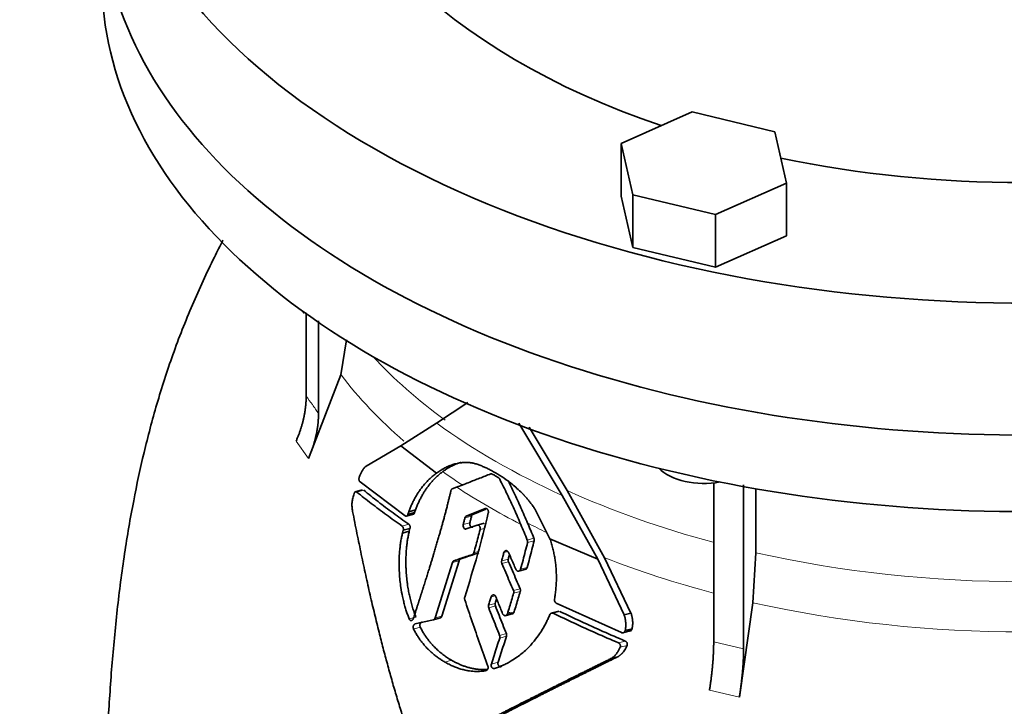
# Model space of a CAD drawing. Header units: millimetres. Extents: x 518 to 1410, y -2520 to 1834.
# Tile 12 of 33: x 1105 to 1257, y -989 to -883. Entities that reach past the tile are written whole.
import ezdxf

# ---------------------------------------------------------------- set-up
doc = ezdxf.new("R2010")
doc.units = ezdxf.units.MM
doc.layers.add('VSI344-454_FLANG', color=7, linetype='Continuous')
doc.layers.add('VSI344-454_TESTA', color=7, linetype='Continuous')

# ---------------------------------------------------------------- blocks, each defined once
blk = doc.blocks.new('SE4')
at = {"layer": 'VSI344-454_FLANG', "color": 7, "linetype": 'Continuous', "lineweight": 35}
for p, q in [((1209.15, -897.2), (1198.16, -902.07)), ((1221.95, -900.26), (1209.15, -897.2)), ((1223.76, -908.19), (1221.95, -900.26)), ((1198.16, -902.07), (1198.16, -910.23)), ((1198.16, -902.07), (1199.97, -910)), ((1212.77, -913.06), (1223.76, -908.19)), ((1223.76, -908.19), (1223.76, -916.35)), ((1198.16, -910.23), (1199.97, -918.16)), ((1199.97, -910), (1199.97, -918.16)), ((1199.97, -910), (1212.77, -913.06)), ((1212.77, -913.06), (1212.77, -921.22)), ((1212.77, -921.22), (1223.76, -916.35)), ((1199.97, -918.16), (1212.77, -921.22))]:
    blk.add_line(p, q, dxfattribs=at)
for centre, major_axis, start_param, end_param in [((1260.33, -844.48), (-110.25, 0), 2.103318, 6.283185), ((1260.33, -844.48), (142.5, 0), 2.772791, 5.290477), ((1260.33, -844.48), (-110.25, 0), 0, 1.038274), ((1260.33, -864.9), (142.5, 0), 3.141593, 5.290477), ((1260.33, -844.48), (-110.25, 0), 1.224323, 1.91727)]:
    blk.add_ellipse(centre, major_axis=major_axis, ratio=0.57735, start_param=start_param, end_param=end_param, dxfattribs=at)
at = {"layer": 'VSI344-454_TESTA', "color": 7, "linetype": 'Continuous', "lineweight": 35}
for p, q in [((1149.43, -928.29), (1149.43, -941.17)), ((1151.34, -929.5), (1151.34, -943.84)), ((1154.82, -937.86), (1155.69, -932.43)), ((1154.82, -937.86), (1149.78, -950.79)), ((1169.62, -945.31), (1174.44, -942.15)), ((1164.08, -948.82), (1169.62, -945.31)), ((1182.34, -945.32), (1189.04, -956.5)), ((1189.81, -955.75), (1183.95, -945.97)), ((1158.72, -951.98), (1164.08, -948.82)), ((1164.08, -948.82), (1169.57, -953.07)), ((1164.74, -959.65), (1157.77, -954.41)), ((1212.48, -954.48), (1212.48, -979.13)), ((1217.1, -954.88), (1217.1, -980.24)), ((1158.17, -955.64), (1156.97, -955.96)), ((1172.04, -955.48), (1172.71, -955.22)), ((1189.04, -956.5), (1194.55, -966.37)), ((1195.61, -966.13), (1189.81, -955.75)), ((1219.02, -955.48), (1219.02, -965.38)), ((1164.89, -959.71), (1166.1, -959.38)), ((1165.32, -959.03), (1165.17, -959.43)), ((1165.17, -959.43), (1166.21, -959.16)), ((1166.36, -958.75), (1165.32, -959.03)), ((1166.21, -959.16), (1166.36, -958.75)), ((1177.11, -958.52), (1174.2, -959.7)), ((1175.23, -959.43), (1174.2, -959.7)), ((1175.23, -959.43), (1177.25, -958.61)), ((1187.15, -963.2), (1184.81, -958.59)), ((1174.19, -961.69), (1175.87, -961.11)), ((1176.97, -960.81), (1175.74, -961.14)), ((1164.45, -961.89), (1164.34, -962.32)), ((1165.38, -962.04), (1164.34, -962.32)), ((1164.45, -961.89), (1165.49, -961.61)), ((1165.38, -962.04), (1165.49, -961.61)), ((1187.15, -963.2), (1194.55, -966.37)), ((1218.54, -973.09), (1219.02, -965.38)), ((1172.06, -966.88), (1169.38, -975.45)), ((1170.42, -975.17), (1173.1, -966.61)), ((1173.34, -966.32), (1172.3, -966.6)), ((1194.55, -966.37), (1198.61, -974.99)), ((1199.67, -974.7), (1195.61, -966.13)), ((1182.28, -968.21), (1183.48, -967.89)), ((1198.21, -977.72), (1188.12, -973.15)), ((1218.54, -973.09), (1216.45, -987.72)), ((1180.24, -975.1), (1181.46, -974.78)), ((1188.5, -974.4), (1187.27, -974.73)), ((1199.68, -974.7), (1198.62, -974.98)), ((1169.11, -975.74), (1170.23, -975.44)), ((1198.38, -977.77), (1199.75, -977.4)), ((1198.79, -977.39), (1199.85, -977.11)), ((1197.63, -981.45), (1196.57, -981.74))]:
    blk.add_line(p, q, dxfattribs=at)
at = {"layer": 'VSI344-454_TESTA', "color": 4, "linetype": 'Continuous', "lineweight": 9}
for p, q in [((1147.86, -948.13), (1149.78, -950.79)), ((1157.27, -955.98), (1158.33, -955.69)), ((1164.27, -961.24), (1165.32, -960.96)), ((1174.76, -960.72), (1173.73, -961)), ((1175.02, -959.7), (1173.99, -959.97)), ((1176.34, -961.79), (1176.99, -961.62)), ((1183.64, -963.4), (1184.67, -963.12)), ((1183.68, -963.78), (1184.71, -963.5)), ((1175.14, -965.64), (1176.17, -965.36)), ((1175.38, -965.36), (1176.06, -965.17)), ((1180.63, -965.17), (1180.03, -965.33)), ((1173.1, -966.61), (1172.06, -966.88)), ((1180.71, -966.34), (1179.68, -966.61)), ((1180.74, -966.75), (1179.71, -967.03)), ((1182.6, -967.91), (1183.63, -967.63)), ((1181.5, -971.21), (1182.54, -970.94)), ((1181.53, -971.63), (1182.56, -971.35)), ((1178.69, -973.19), (1177.66, -973.46)), ((1178.67, -972.01), (1178.05, -972.18)), ((1178.71, -973.6), (1177.67, -973.88)), ((1180.57, -974.8), (1181.6, -974.52)), ((1187.65, -974.72), (1188.7, -974.44)), ((1166.4, -975.31), (1165.36, -975.59)), ((1169.38, -975.45), (1170.42, -975.17)), ((1167.09, -976.89), (1166.05, -977.17)), ((1179.36, -978.16), (1180.4, -977.88)), ((1179.38, -978.57), (1180.42, -978.29)), ((1197.74, -979.3), (1198.8, -979.02)), ((1212.48, -979.13), (1217.1, -980.24)), ((1198.01, -979.99), (1199.07, -979.7)), ((1171.93, -981.99), (1170.89, -982.27)), ((1179.13, -982.3), (1178.08, -982.58)), ((1211.83, -986.62), (1216.45, -987.72))]:
    blk.add_line(p, q, dxfattribs=at)
at = {"layer": 'VSI344-454_TESTA', "color": 7, "linetype": 'Continuous', "lineweight": 35}
for centre, major_axis, start_param, end_param in [((1260.33, -864.9), (142.5, 0), 3.141593, 5.290477), ((1260.33, -876.74), (142.5, 0), 3.141593, 5.290477), ((1210.96, -950.03), (-8, 0), 0.514148, 1.885753)]:
    blk.add_ellipse(centre, major_axis=major_axis, ratio=0.57735, start_param=start_param, end_param=end_param, dxfattribs=at)
at = {"layer": 'VSI344-454_TESTA', "color": 4, "linetype": 'Continuous', "lineweight": 9}
for centre, major_axis, start_param, end_param in [((1260.33, -911.07), (115.26, 0), 3.398645, 3.404276), ((1260.33, -904.03), (-114, 0), 0.490111, 0.669286), ((1260.33, -911.07), (-115.26, 0), 0.41439, 0.590055), ((1260.33, -904.03), (-115.5, 0), 0.667535, 0.905636), ((1260.33, -911.07), (-115.26, 0), 0.678203, 0.720353), ((1260.33, -910.71), (-116.7, 0), 0.721598, 0.842309), ((1260.33, -904.03), (-114, 0), 0.90392, 1.13688), ((1260.33, -911.07), (-115.26, 0), 0.843396, 0.877131), ((1260.33, -904.03), (114, 0), 4.341621, 5.083156), ((1260.33, -911.07), (-115.26, 0), 0.974671, 1.142372), ((1260.33, -911.07), (-115.26, 0), 1.199788, 1.941804)]:
    blk.add_ellipse(centre, major_axis=major_axis, ratio=0.57735, start_param=start_param, end_param=end_param, dxfattribs=at)
at = {"layer": 'VSI344-454_TESTA', "color": 7, "linetype": 'Continuous', "lineweight": 35}
for points, degree, knots in [([(1136.56, -917.04), (1136.11, -917.91), (1134.46, -921.18), (1131.74, -927.05), (1128.76, -934.63), (1126.29, -942.29), (1124.29, -949.85), (1122.64, -957.57), (1121.25, -965.72), (1120.15, -974.27), (1119.32, -983.07), (1118.73, -992.03), (1118.37, -1000.53), (1118.18, -1008.4), (1118.08, -1013.93), (1117.98, -1018.89), (1117.98, -1021.3), (1117.98, -1022.49)], 3, [0.2683845, 0.2683845, 0.2683845, 0.2683845, 0.2872601, 0.3392684, 0.3924915, 0.4440445, 0.4936827, 0.54306, 0.597346, 0.6557063, 0.7149744, 0.7773567, 0.8437181, 0.8946004, 0.9481025, 0.9781343, 1, 1, 1, 1]), ([(1147.86, -948.13), (1148.64, -946.38), (1149.03, -944.62), (1149.43, -942.87), (1149.43, -941.17)], 2, [0, 0, 0, 0.500132, 0.500132, 1, 1, 1]), ([(1151.34, -943.84), (1151.34, -945.54), (1150.95, -947.29), (1150.55, -949.05), (1149.78, -950.79)], 2, [0, 0, 0, 0.499868, 0.499868, 1, 1, 1]), ([(1157.65, -953.68), (1157.68, -953.6), (1157.74, -953.44), (1157.84, -953.2), (1157.93, -952.99), (1158.03, -952.8), (1158.14, -952.61), (1158.27, -952.42), (1158.41, -952.23), (1158.56, -952.08), (1158.67, -952.01), (1158.72, -951.98)], 3, [0, 0, 0, 0, 0.117532, 0.229212, 0.33436, 0.43261, 0.523843, 0.650327, 0.771212, 0.88734, 1, 1, 1, 1]), ([(1175.31, -951.51), (1175.24, -951.5), (1175.08, -951.47), (1174.85, -951.44), (1174.6, -951.42), (1174.34, -951.41), (1174.07, -951.41), (1173.78, -951.42), (1173.43, -951.45), (1173.04, -951.51), (1172.65, -951.59), (1172.14, -951.72), (1171.57, -951.92), (1170.94, -952.21), (1170.43, -952.5), (1169.99, -952.77), (1169.71, -952.97), (1169.57, -953.07)], 3, [0, 0, 0, 0, 0.035469, 0.073247, 0.113368, 0.155868, 0.200777, 0.248126, 0.301729, 0.376079, 0.45126, 0.504147, 0.640653, 0.757772, 0.842597, 0.92337, 1, 1, 1, 1]), ([(1170.57, -952.82), (1170.64, -952.77), (1170.78, -952.67), (1170.99, -952.52), (1171.2, -952.38), (1171.43, -952.24), (1171.66, -952.11), (1172.03, -951.91), (1172.58, -951.65), (1173.11, -951.47), (1173.42, -951.38), (1173.46, -951.37)], 3, [0, 0, 0, 0, 0.0378546, 0.0767734, 0.1167484, 0.1577691, 0.1998227, 0.242894, 0.3598598, 0.4967717, 0.5211872, 0.5211872, 0.5211872, 0.5211872]), ([(1184.81, -958.59), (1184.76, -958.5), (1184.64, -958.33), (1184.46, -958.08), (1184.29, -957.85), (1184.13, -957.63), (1183.98, -957.44), (1183.83, -957.26), (1183.7, -957.1), (1183.57, -956.95), (1183.46, -956.82), (1183.35, -956.71), (1183.26, -956.6), (1183.18, -956.52), (1183.11, -956.44), (1182.8, -956.12), (1182.26, -955.59), (1181.48, -954.91), (1180.53, -954.16), (1179.4, -953.39), (1178.34, -952.78), (1177.54, -952.37), (1177, -952.12), (1176.44, -951.89), (1175.88, -951.68), (1175.5, -951.57), (1175.31, -951.51)], 3, [0, 0, 0, 0, 0.023408, 0.045495, 0.066267, 0.08573, 0.103886, 0.120734, 0.136272, 0.150498, 0.163408, 0.175, 0.185269, 0.194211, 0.201824, 0.208105, 0.293106, 0.373501, 0.449142, 0.581205, 0.713645, 0.768118, 0.824122, 0.881537, 0.94022, 1, 1, 1, 1]), ([(1169.57, -953.07), (1169.49, -953.13), (1169.32, -953.26), (1169.07, -953.46), (1168.83, -953.67), (1168.6, -953.88), (1168.37, -954.1), (1168.16, -954.32), (1167.95, -954.55), (1167.74, -954.78), (1167.54, -955.01), (1167.35, -955.25), (1167.12, -955.56), (1166.85, -955.94), (1166.55, -956.41), (1166.26, -956.9), (1166, -957.41), (1165.75, -957.93), (1165.52, -958.47), (1165.38, -958.84), (1165.31, -959.03)], 3, [0, 0, 0, 0, 0.048918, 0.097127, 0.144611, 0.191357, 0.237355, 0.282595, 0.327071, 0.370778, 0.413715, 0.455879, 0.497274, 0.57131, 0.644563, 0.717042, 0.788771, 0.859795, 0.930177, 1, 1, 1, 1]), ([(1166.35, -958.75), (1166.39, -958.66), (1166.45, -958.47), (1166.56, -958.19), (1166.67, -957.92), (1166.79, -957.66), (1166.91, -957.39), (1167.03, -957.13), (1167.17, -956.88), (1167.3, -956.63), (1167.44, -956.38), (1167.58, -956.14), (1167.73, -955.9), (1167.89, -955.67), (1168.04, -955.44), (1168.26, -955.14), (1168.54, -954.77), (1168.9, -954.35), (1169.29, -953.94), (1169.69, -953.54), (1170.12, -953.16), (1170.42, -952.93), (1170.57, -952.82)], 3, [0, 0, 0, 0, 0.035015, 0.070162, 0.105454, 0.140901, 0.176515, 0.212303, 0.248274, 0.284432, 0.320783, 0.357331, 0.394079, 0.431028, 0.468179, 0.50553, 0.581583, 0.660209, 0.741403, 0.825137, 0.911361, 1, 1, 1, 1]), ([(1157.65, -953.68), (1157.64, -953.71), (1157.63, -953.75), (1157.61, -953.81), (1157.6, -953.88), (1157.6, -953.95), (1157.6, -954.02), (1157.61, -954.12), (1157.64, -954.23), (1157.7, -954.34), (1157.74, -954.39), (1157.77, -954.41)], 3, [0, 0, 0, 0, 0.084422, 0.165946, 0.246194, 0.32687, 0.409652, 0.496096, 0.666594, 0.830213, 1, 1, 1, 1]), ([(1179.37, -953.99), (1179.36, -953.97), (1179.34, -953.93), (1179.31, -953.88), (1179.26, -953.82), (1179.2, -953.77), (1179.16, -953.74), (1179.13, -953.72)], 3, [0, 0, 0, 0, 0.168351, 0.334942, 0.502689, 0.751512, 1, 1, 1, 1]), ([(1183.68, -960.77), (1183.35, -959.99), (1182.67, -958.42), (1181.67, -956.26), (1181, -954.89), (1180.71, -954.31)], 3, [0, 0, 0, 0, 0.3333333, 0.6666667, 0.9158048, 0.9158048, 0.9158048, 0.9158048]), ([(1156.62, -958.97), (1156.6, -958.85), (1156.57, -958.63), (1156.53, -958.29), (1156.51, -957.95), (1156.52, -957.59), (1156.58, -957.24), (1156.68, -956.78), (1156.78, -956.45), (1156.85, -956.22)], 3, [0, 0, 0, 0, 0.128357, 0.246909, 0.365609, 0.495543, 0.61697, 0.739244, 1, 1, 1, 1]), ([(1157.27, -955.98), (1157.26, -955.97), (1157.23, -955.95), (1157.19, -955.93), (1157.14, -955.92), (1157.09, -955.93), (1157.03, -955.95), (1156.97, -955.99), (1156.92, -956.06), (1156.88, -956.13), (1156.86, -956.19), (1156.85, -956.22)], 3, [0, 0, 0, 0, 0.08625, 0.171682, 0.257868, 0.382817, 0.507255, 0.630143, 0.752988, 0.876537, 1, 1, 1, 1]), ([(1166.01, -975.55), (1166.62, -973.66), (1166.78, -973.17), (1167.22, -971.79), (1167.56, -970.72), (1168.46, -967.9), (1169.13, -965.68), (1169.94, -962.99), (1170.59, -960.63), (1171.29, -958.06), (1171.83, -955.75)], 2, [0, 0, 0, 0.125, 0.125, 0.25, 0.25, 0.5, 0.5, 0.75, 0.75, 1, 1, 1]), ([(1172.04, -955.48), (1172.02, -955.49), (1171.99, -955.5), (1171.95, -955.54), (1171.9, -955.59), (1171.86, -955.66), (1171.84, -955.72), (1171.83, -955.75)], 3, [0, 0, 0, 0, 0.16747, 0.33309, 0.500577, 0.750185, 1, 1, 1, 1]), ([(1166.33, -996.63), (1166.2, -996.25), (1165.94, -995.49), (1165.56, -994.35), (1165.18, -993.2), (1164.8, -992.04), (1164.43, -990.88), (1164.07, -989.71), (1163.71, -988.54), (1163.35, -987.36), (1163, -986.17), (1162.66, -984.97), (1162.32, -983.77), (1161.99, -982.56), (1161.66, -981.34), (1161.33, -980.12), (1161.02, -978.89), (1160.57, -977.13), (1160, -974.79), (1159.31, -971.85), (1158.63, -968.79), (1157.95, -965.62), (1157.28, -962.33), (1156.84, -960.1), (1156.62, -958.97)], 3, [0, 0, 0, 0, 0.030328, 0.060804, 0.091429, 0.122206, 0.153136, 0.184222, 0.215465, 0.246867, 0.278431, 0.310158, 0.342051, 0.374109, 0.406337, 0.438735, 0.471305, 0.504049, 0.578996, 0.657008, 0.738102, 0.822291, 0.909586, 1, 1, 1, 1]), ([(1164.74, -959.65), (1164.76, -959.66), (1164.79, -959.69), (1164.84, -959.7), (1164.89, -959.71), (1164.94, -959.7), (1165.02, -959.67), (1165.11, -959.6), (1165.15, -959.49), (1165.18, -959.44)], 3, [0, 0, 0, 0, 0.103611, 0.203327, 0.301591, 0.400957, 0.503894, 0.751518, 1, 1, 1, 1]), ([(1166.22, -959.16), (1166.21, -959.18), (1166.2, -959.21), (1166.17, -959.26), (1166.14, -959.31), (1166.09, -959.36), (1166.03, -959.4), (1165.97, -959.42), (1165.91, -959.43), (1165.84, -959.41), (1165.8, -959.39), (1165.78, -959.38)], 3, [0, 0, 0, 0, 0.083986, 0.167509, 0.251959, 0.376203, 0.500583, 0.624697, 0.748972, 0.874639, 1, 1, 1, 1]), ([(1175.23, -959.43), (1175.21, -959.43), (1175.18, -959.45), (1175.14, -959.48), (1175.1, -959.53), (1175.05, -959.6), (1175.03, -959.67), (1175.02, -959.7)], 3, [0, 0, 0, 0, 0.166832, 0.332012, 0.499081, 0.749367, 1, 1, 1, 1]), ([(1177.11, -958.52), (1177.13, -958.52), (1177.16, -958.51), (1177.23, -958.5), (1177.32, -958.52), (1177.42, -958.58), (1177.51, -958.67), (1177.57, -958.79), (1177.62, -958.93), (1177.63, -959.05), (1177.63, -959.14), (1177.62, -959.18), (1177.61, -959.2)], 3, [0, 0, 0, 0, 0.062353, 0.125158, 0.24996, 0.374797, 0.499677, 0.624614, 0.749589, 0.874588, 0.937494, 1, 1, 1, 1]), ([(1165.32, -960.96), (1165.33, -960.97), (1165.35, -960.99), (1165.39, -961.02), (1165.43, -961.07), (1165.46, -961.14), (1165.49, -961.23), (1165.51, -961.32), (1165.52, -961.42), (1165.51, -961.52), (1165.5, -961.58), (1165.49, -961.61)], 3, [0, 0, 0, 0, 0.082749, 0.16522, 0.248732, 0.373164, 0.49838, 0.623857, 0.748892, 0.874795, 1, 1, 1, 1]), ([(1174.19, -961.69), (1174.16, -961.7), (1174.09, -961.71), (1173.95, -961.68), (1173.8, -961.54), (1173.72, -961.32), (1173.7, -961.13), (1173.72, -961.04), (1173.73, -961)], 3, [0, 0, 0, 0, 0.124721, 0.24865, 0.50038, 0.748839, 0.874692, 1, 1, 1, 1]), ([(1173.99, -959.97), (1174, -959.95), (1174.01, -959.91), (1174.04, -959.85), (1174.08, -959.79), (1174.13, -959.74), (1174.18, -959.71), (1174.2, -959.7)], 3, [0, 0, 0, 0, 0.167832, 0.333794, 0.501453, 0.750788, 1, 1, 1, 1]), ([(1174.76, -960.72), (1174.75, -960.77), (1174.73, -960.86), (1174.74, -961), (1174.78, -961.13), (1174.84, -961.26), (1174.92, -961.35), (1175.02, -961.41), (1175.12, -961.44), (1175.19, -961.42), (1175.22, -961.42)], 3, [0, 0, 0, 0, 0.12575, 0.251408, 0.377042, 0.502526, 0.627755, 0.752499, 0.8765, 1, 1, 1, 1]), ([(1176.34, -961.79), (1176.35, -961.77), (1176.36, -961.73), (1176.36, -961.64), (1176.36, -961.52), (1176.32, -961.38), (1176.25, -961.26), (1176.17, -961.17), (1176.07, -961.11), (1175.98, -961.09), (1175.92, -961.09), (1175.88, -961.1), (1175.87, -961.11)], 3, [0, 0, 0, 0, 0.062709, 0.125843, 0.25116, 0.376322, 0.501352, 0.626278, 0.751007, 0.875429, 0.937895, 1, 1, 1, 1]), ([(1164.34, -962.32), (1164.32, -962.42), (1164.27, -962.63), (1164.2, -962.95), (1164.13, -963.29), (1164.07, -963.63), (1164.02, -963.98), (1163.97, -964.35), (1163.93, -964.72), (1163.86, -965.47), (1163.79, -966.74), (1163.83, -968.64), (1164.03, -970.5), (1164.29, -971.95), (1164.51, -972.91), (1164.7, -973.65), (1164.91, -974.34), (1165.13, -974.98), (1165.28, -975.39), (1165.36, -975.59)], 3, [0, 0, 0, 0, 0.02404, 0.048658, 0.073865, 0.099671, 0.126085, 0.153117, 0.180776, 0.209067, 0.318208, 0.459143, 0.624041, 0.727727, 0.787472, 0.844618, 0.899108, 0.950908, 1, 1, 1, 1]), ([(1164.45, -961.89), (1164.46, -961.87), (1164.47, -961.83), (1164.47, -961.76), (1164.48, -961.69), (1164.47, -961.6), (1164.45, -961.51), (1164.42, -961.42), (1164.38, -961.35), (1164.33, -961.28), (1164.29, -961.25), (1164.27, -961.24)], 3, [0, 0, 0, 0, 0.083676, 0.167034, 0.251419, 0.376349, 0.501804, 0.626849, 0.751332, 0.876067, 1, 1, 1, 1]), ([(1166.4, -975.31), (1166.36, -975.2), (1166.27, -974.96), (1166.14, -974.6), (1166.01, -974.23), (1165.89, -973.84), (1165.77, -973.44), (1165.66, -973.02), (1165.55, -972.59), (1165.42, -972.03), (1165.27, -971.33), (1165.14, -970.55), (1165.02, -969.7), (1164.93, -968.8), (1164.88, -967.9), (1164.85, -967.03), (1164.86, -966.22), (1164.89, -965.4), (1164.95, -964.64), (1165.03, -963.93), (1165.13, -963.27), (1165.24, -962.64), (1165.34, -962.23), (1165.38, -962.04)], 3, [0, 0, 0, 0, 0.02826, 0.057418, 0.087472, 0.118419, 0.150254, 0.182969, 0.216554, 0.250998, 0.310069, 0.375912, 0.427432, 0.500644, 0.573156, 0.625373, 0.691441, 0.750209, 0.805071, 0.857422, 0.907318, 0.95482, 1, 1, 1, 1]), ([(1183.68, -963.78), (1183.68, -963.76), (1183.69, -963.72), (1183.69, -963.65), (1183.69, -963.58), (1183.68, -963.49), (1183.66, -963.43), (1183.64, -963.4)], 3, [0, 0, 0, 0, 0.167837, 0.334108, 0.5018, 0.750897, 1, 1, 1, 1]), ([(1184.67, -963.12), (1184.68, -963.14), (1184.7, -963.18), (1184.71, -963.25), (1184.72, -963.32), (1184.72, -963.41), (1184.71, -963.47), (1184.71, -963.5)], 3, [0, 0, 0, 0, 0.166639, 0.331867, 0.498628, 0.749157, 1, 1, 1, 1]), ([(1187.84, -972.56), (1187.87, -972.42), (1187.91, -972.16), (1187.97, -971.76), (1188.02, -971.36), (1188.06, -970.96), (1188.1, -970.55), (1188.12, -970.15), (1188.14, -969.75), (1188.15, -969.35), (1188.14, -968.94), (1188.13, -968.54), (1188.12, -968.14), (1188.08, -967.62), (1188.02, -967), (1187.91, -966.25), (1187.78, -965.5), (1187.6, -964.74), (1187.4, -963.97), (1187.23, -963.46), (1187.15, -963.2)], 3, [0, 0, 0, 0, 0.0436, 0.087048, 0.130354, 0.173526, 0.216573, 0.259505, 0.302334, 0.345068, 0.38772, 0.4303, 0.472822, 0.515297, 0.592533, 0.671051, 0.750942, 0.832313, 0.915286, 1, 1, 1, 1]), ([(1175.14, -965.64), (1175.15, -965.64), (1175.18, -965.63), (1175.22, -965.6), (1175.25, -965.57), (1175.29, -965.53), (1175.34, -965.46), (1175.36, -965.39), (1175.38, -965.36)], 3, [0, 0, 0, 0, 0.125329, 0.249125, 0.373003, 0.498576, 0.74923, 1, 1, 1, 1]), ([(1180.03, -965.33), (1180.04, -965.31), (1180.05, -965.27), (1180.08, -965.21), (1180.11, -965.16), (1180.17, -965.1), (1180.25, -965.05), (1180.35, -965.03), (1180.47, -965.05), (1180.57, -965.11), (1180.67, -965.2), (1180.71, -965.28), (1180.73, -965.32)], 3, [0, 0, 0, 0, 0.062966, 0.124796, 0.186784, 0.250209, 0.375117, 0.49931, 0.626183, 0.752696, 0.875851, 1, 1, 1, 1]), ([(1180.71, -966.34), (1180.77, -966.12), (1180.83, -965.9), (1180.89, -965.69), (1180.89, -965.68)], 3, [0, 0, 0, 0, 0.5, 0.5092743, 0.5092743, 0.5092743, 0.5092743]), ([(1172.06, -966.88), (1172.07, -966.87), (1172.08, -966.83), (1172.1, -966.78), (1172.13, -966.74), (1172.17, -966.69), (1172.22, -966.63), (1172.28, -966.61), (1172.3, -966.6)], 3, [0, 0, 0, 0, 0.126744, 0.251719, 0.376563, 0.502917, 0.751732, 1, 1, 1, 1]), ([(1173.34, -966.32), (1173.32, -966.33), (1173.3, -966.34), (1173.26, -966.36), (1173.23, -966.39), (1173.18, -966.44), (1173.13, -966.5), (1173.11, -966.57), (1173.1, -966.61)], 3, [0, 0, 0, 0, 0.124852, 0.248233, 0.371769, 0.49708, 0.748235, 1, 1, 1, 1]), ([(1179.71, -967.03), (1179.7, -967), (1179.69, -966.96), (1179.67, -966.89), (1179.66, -966.81), (1179.66, -966.71), (1179.67, -966.65), (1179.68, -966.61)], 3, [0, 0, 0, 0, 0.164207, 0.326866, 0.491238, 0.745542, 1, 1, 1, 1]), ([(1180.71, -966.34), (1180.71, -966.36), (1180.7, -966.4), (1180.69, -966.47), (1180.69, -966.55), (1180.7, -966.65), (1180.73, -966.72), (1180.74, -966.75)], 3, [0, 0, 0, 0, 0.167612, 0.333466, 0.500978, 0.750572, 1, 1, 1, 1]), ([(1181.88, -967.92), (1181.89, -967.95), (1181.91, -967.99), (1181.95, -968.04), (1181.99, -968.09), (1182.06, -968.15), (1182.15, -968.2), (1182.26, -968.22), (1182.38, -968.19), (1182.47, -968.13), (1182.55, -968.03), (1182.58, -967.95), (1182.6, -967.91)], 3, [0, 0, 0, 0, 0.063279, 0.124964, 0.186389, 0.248902, 0.37582, 0.50344, 0.627237, 0.751955, 0.876448, 1, 1, 1, 1]), ([(1183.63, -967.63), (1183.62, -967.65), (1183.61, -967.7), (1183.58, -967.75), (1183.54, -967.81), (1183.49, -967.86), (1183.43, -967.9), (1183.39, -967.92), (1183.38, -967.92)], 3, [0, 0, 0, 0, 0.0635375, 0.125825, 0.1881816, 0.2519239, 0.3777756, 0.4008667, 0.4008667, 0.4008667, 0.4008667]), ([(1181.53, -971.63), (1181.53, -971.61), (1181.55, -971.56), (1181.55, -971.49), (1181.55, -971.41), (1181.54, -971.31), (1181.52, -971.25), (1181.5, -971.21)], 3, [0, 0, 0, 0, 0.168526, 0.335046, 0.503023, 0.75174, 1, 1, 1, 1]), ([(1182.54, -970.94), (1182.55, -970.96), (1182.56, -971), (1182.58, -971.07), (1182.59, -971.15), (1182.59, -971.25), (1182.57, -971.32), (1182.56, -971.35)], 3, [0, 0, 0, 0, 0.163722, 0.326003, 0.490132, 0.74473, 1, 1, 1, 1]), ([(1173.96, -972.25), (1173.96, -972.27), (1173.94, -972.31), (1173.94, -972.38), (1173.93, -972.46), (1173.94, -972.55), (1173.96, -972.61), (1173.97, -972.65)], 3, [0, 0, 0, 0, 0.164621, 0.327709, 0.492135, 0.746371, 1, 1, 1, 1]), ([(1178.05, -972.18), (1178.06, -972.16), (1178.07, -972.11), (1178.11, -972.06), (1178.14, -972), (1178.2, -971.95), (1178.29, -971.89), (1178.4, -971.87), (1178.51, -971.89), (1178.62, -971.95), (1178.71, -972.04), (1178.75, -972.13), (1178.77, -972.17)], 3, [0, 0, 0, 0, 0.06381, 0.126263, 0.188678, 0.252375, 0.378548, 0.504124, 0.629235, 0.754264, 0.876896, 1, 1, 1, 1]), ([(1178.69, -973.19), (1178.69, -973.21), (1178.68, -973.25), (1178.67, -973.32), (1178.67, -973.4), (1178.68, -973.5), (1178.7, -973.56), (1178.71, -973.6)], 3, [0, 0, 0, 0, 0.168129, 0.334457, 0.502302, 0.751397, 1, 1, 1, 1]), ([(1178.69, -973.19), (1178.76, -972.97), (1178.83, -972.74), (1178.9, -972.52), (1178.9, -972.5)], 3, [0, 0, 0, 0, 0.5, 0.5294176, 0.5294176, 0.5294176, 0.5294176]), ([(1187.84, -972.56), (1187.84, -972.58), (1187.83, -972.63), (1187.83, -972.7), (1187.84, -972.77), (1187.86, -972.84), (1187.9, -972.94), (1187.98, -973.07), (1188.07, -973.12), (1188.12, -973.15)], 3, [0, 0, 0, 0, 0.102907, 0.202298, 0.30042, 0.399604, 0.502115, 0.750474, 1, 1, 1, 1]), ([(1177.67, -973.88), (1177.66, -973.85), (1177.65, -973.81), (1177.64, -973.74), (1177.63, -973.66), (1177.63, -973.57), (1177.65, -973.5), (1177.66, -973.46)], 3, [0, 0, 0, 0, 0.16391, 0.326464, 0.490836, 0.745226, 1, 1, 1, 1]), ([(1179.83, -974.81), (1179.85, -974.85), (1179.89, -974.94), (1180.02, -975.06), (1180.21, -975.13), (1180.4, -975.05), (1180.52, -974.93), (1180.55, -974.84), (1180.57, -974.8)], 3, [0, 0, 0, 0, 0.123664, 0.246411, 0.497463, 0.746927, 0.873761, 1, 1, 1, 1]), ([(1181.6, -974.52), (1181.59, -974.56), (1181.55, -974.65), (1181.44, -974.78), (1181.25, -974.85), (1181.06, -974.78), (1180.93, -974.66), (1180.89, -974.58), (1180.87, -974.53)], 3, [0, 0, 0, 0, 0.127243, 0.254682, 0.505613, 0.753949, 0.876785, 1, 1, 1, 1]), ([(1187.65, -974.72), (1187.64, -974.71), (1187.61, -974.7), (1187.56, -974.69), (1187.5, -974.68), (1187.43, -974.69), (1187.35, -974.71), (1187.29, -974.74), (1187.23, -974.8), (1187.17, -974.86), (1187.15, -974.91), (1187.14, -974.94)], 3, [0, 0, 0, 0, 0.082967, 0.165673, 0.249342, 0.373952, 0.499349, 0.624786, 0.749741, 0.875167, 1, 1, 1, 1]), ([(1199.86, -977.11), (1199.87, -977.04), (1199.89, -976.91), (1199.92, -976.72), (1199.94, -976.52), (1199.95, -976.33), (1199.95, -976.14), (1199.94, -975.95), (1199.92, -975.76), (1199.9, -975.58), (1199.87, -975.39), (1199.83, -975.21), (1199.79, -975.04), (1199.74, -974.87), (1199.7, -974.76), (1199.67, -974.7)], 3, [0, 0, 0, 0, 0.082904, 0.164766, 0.245597, 0.325409, 0.404213, 0.482023, 0.558851, 0.634711, 0.709616, 0.783583, 0.856625, 0.928759, 1, 1, 1, 1]), ([(1166.01, -975.55), (1166, -975.58), (1165.98, -975.62), (1165.96, -975.67), (1165.92, -975.72), (1165.87, -975.78), (1165.79, -975.83), (1165.69, -975.86), (1165.59, -975.85), (1165.5, -975.79), (1165.41, -975.71), (1165.38, -975.63), (1165.36, -975.59)], 3, [0, 0, 0, 0, 0.063465, 0.12566, 0.187794, 0.251081, 0.375353, 0.499064, 0.623924, 0.748961, 0.873998, 1, 1, 1, 1]), ([(1166.05, -977.17), (1166.05, -977.15), (1166.03, -977.11), (1166.01, -977.05), (1166, -976.99), (1165.99, -976.91), (1165.99, -976.8), (1166.01, -976.67), (1166.06, -976.56), (1166.13, -976.47), (1166.2, -976.41), (1166.26, -976.39), (1166.29, -976.38)], 3, [0, 0, 0, 0, 0.064055, 0.126997, 0.189862, 0.253688, 0.381042, 0.508557, 0.632366, 0.756188, 0.878525, 1, 1, 1, 1]), ([(1167.33, -976.1), (1167.32, -976.1), (1167.29, -976.11), (1167.25, -976.13), (1167.21, -976.16), (1167.16, -976.21), (1167.1, -976.29), (1167.05, -976.4), (1167.03, -976.52), (1167.03, -976.65), (1167.05, -976.78), (1167.08, -976.85), (1167.09, -976.89)], 3, [0, 0, 0, 0, 0.062334, 0.123832, 0.185517, 0.248399, 0.372092, 0.496332, 0.621791, 0.747303, 0.873743, 1, 1, 1, 1]), ([(1169.11, -975.74), (1169.12, -975.74), (1169.15, -975.73), (1169.19, -975.71), (1169.23, -975.68), (1169.28, -975.63), (1169.34, -975.56), (1169.37, -975.49), (1169.38, -975.45)], 3, [0, 0, 0, 0, 0.125105, 0.248501, 0.372119, 0.497878, 0.748605, 1, 1, 1, 1]), ([(1170.42, -975.17), (1170.42, -975.19), (1170.4, -975.23), (1170.38, -975.28), (1170.35, -975.32), (1170.3, -975.38), (1170.24, -975.43), (1170.18, -975.45), (1170.15, -975.46)], 3, [0, 0, 0, 0, 0.12695, 0.251845, 0.376599, 0.503133, 0.751956, 1, 1, 1, 1]), ([(1178.57, -983.26), (1178.67, -983.23), (1178.88, -983.16), (1179.19, -983.05), (1179.51, -982.93), (1179.83, -982.79), (1180.16, -982.64), (1180.5, -982.48), (1180.83, -982.29), (1181.38, -981.98), (1182.31, -981.37), (1183.51, -980.36), (1184.63, -979.15), (1185.4, -978.11), (1185.91, -977.33), (1186.27, -976.73), (1186.59, -976.12), (1186.88, -975.53), (1187.05, -975.13), (1187.14, -974.94)], 3, [0, 0, 0, 0, 0.02808, 0.056914, 0.086499, 0.116828, 0.147901, 0.179717, 0.212275, 0.24558, 0.34117, 0.489344, 0.630554, 0.738356, 0.794536, 0.848778, 0.901099, 0.951507, 1, 1, 1, 1]), ([(1198.61, -974.99), (1198.64, -975.04), (1198.68, -975.17), (1198.74, -975.35), (1198.78, -975.54), (1198.82, -975.74), (1198.85, -975.94), (1198.87, -976.14), (1198.88, -976.34), (1198.89, -976.55), (1198.88, -976.76), (1198.86, -976.97), (1198.83, -977.18), (1198.81, -977.32), (1198.8, -977.39)], 3, [0, 0, 0, 0, 0.077144, 0.155351, 0.234641, 0.315035, 0.39655, 0.479206, 0.563019, 0.648006, 0.734183, 0.821564, 0.910165, 1, 1, 1, 1]), ([(1166.05, -977.17), (1166.1, -977.27), (1166.2, -977.46), (1166.36, -977.74), (1166.52, -978.02), (1166.69, -978.29), (1166.86, -978.55), (1167.04, -978.81), (1167.23, -979.06), (1167.42, -979.3), (1167.61, -979.54), (1167.81, -979.77), (1168.08, -980.07), (1168.44, -980.44), (1168.9, -980.86), (1169.37, -981.25), (1169.86, -981.62), (1170.37, -981.96), (1170.72, -982.17), (1170.89, -982.27)], 3, [0, 0, 0, 0, 0.042969, 0.08578, 0.128454, 0.171009, 0.21346, 0.255821, 0.298104, 0.340321, 0.382478, 0.424584, 0.466644, 0.554492, 0.642779, 0.731504, 0.820647, 0.910165, 1, 1, 1, 1]), ([(1171.93, -981.99), (1171.82, -981.93), (1171.62, -981.81), (1171.31, -981.61), (1171.01, -981.41), (1170.71, -981.2), (1170.42, -980.97), (1170.13, -980.74), (1169.85, -980.5), (1169.58, -980.25), (1169.31, -979.99), (1169.01, -979.68), (1168.68, -979.31), (1168.33, -978.87), (1167.99, -978.41), (1167.67, -977.93), (1167.37, -977.42), (1167.19, -977.07), (1167.09, -976.89)], 3, [0, 0, 0, 0, 0.053778, 0.107467, 0.161052, 0.214521, 0.267863, 0.32107, 0.374136, 0.427059, 0.479838, 0.532477, 0.609792, 0.687269, 0.764953, 0.842909, 0.921222, 1, 1, 1, 1]), ([(1180.4, -977.88), (1180.41, -977.9), (1180.42, -977.94), (1180.44, -978.01), (1180.45, -978.09), (1180.44, -978.19), (1180.42, -978.26), (1180.42, -978.29)], 3, [0, 0, 0, 0, 0.163463, 0.32566, 0.489804, 0.744457, 1, 1, 1, 1]), ([(1198.21, -977.72), (1198.23, -977.73), (1198.27, -977.74), (1198.34, -977.76), (1198.4, -977.76), (1198.46, -977.75), (1198.52, -977.73), (1198.6, -977.7), (1198.68, -977.63), (1198.76, -977.52), (1198.78, -977.44), (1198.8, -977.39)], 3, [0, 0, 0, 0, 0.086868, 0.170562, 0.252673, 0.334884, 0.418871, 0.50621, 0.674735, 0.834793, 1, 1, 1, 1]), ([(1199.86, -977.11), (1199.85, -977.13), (1199.84, -977.17), (1199.82, -977.24), (1199.78, -977.3), (1199.72, -977.37), (1199.65, -977.42), (1199.56, -977.46), (1199.46, -977.47), (1199.37, -977.47), (1199.31, -977.45), (1199.27, -977.44)], 3, [0, 0, 0, 0, 0.081418, 0.162667, 0.245387, 0.369019, 0.494297, 0.620472, 0.74628, 0.873568, 1, 1, 1, 1]), ([(1179.38, -978.57), (1179.38, -978.55), (1179.39, -978.5), (1179.4, -978.43), (1179.4, -978.35), (1179.39, -978.26), (1179.37, -978.19), (1179.36, -978.16)], 3, [0, 0, 0, 0, 0.168888, 0.335732, 0.503899, 0.752326, 1, 1, 1, 1]), ([(1198.01, -979.99), (1198.02, -979.97), (1198.03, -979.93), (1198.05, -979.86), (1198.05, -979.78), (1198.04, -979.69), (1198.01, -979.59), (1197.97, -979.5), (1197.9, -979.42), (1197.83, -979.35), (1197.77, -979.32), (1197.74, -979.3)], 3, [0, 0, 0, 0, 0.08401, 0.16737, 0.251806, 0.374676, 0.49698, 0.619813, 0.743838, 0.872043, 1, 1, 1, 1]), ([(1198.8, -979.02), (1198.82, -979.03), (1198.86, -979.05), (1198.91, -979.09), (1198.97, -979.14), (1199.03, -979.21), (1199.07, -979.3), (1199.1, -979.4), (1199.11, -979.51), (1199.11, -979.61), (1199.08, -979.67), (1199.07, -979.7)], 3, [0, 0, 0, 0, 0.085449, 0.170198, 0.255947, 0.379765, 0.502454, 0.624681, 0.747679, 0.874067, 1, 1, 1, 1]), ([(1211.83, -986.62), (1212.15, -984.61), (1212.31, -982.72), (1212.48, -980.83), (1212.48, -979.14)], 2, [0, 0, 0, 0.500132, 0.500132, 1, 1, 1]), ([(1198.01, -979.99), (1197.98, -980.06), (1197.92, -980.2), (1197.82, -980.4), (1197.7, -980.61), (1197.57, -980.81), (1197.43, -981.01), (1197.26, -981.21), (1197.06, -981.41), (1196.83, -981.59), (1196.66, -981.69), (1196.57, -981.74)], 3, [0, 0, 0, 0, 0.094258, 0.191243, 0.290639, 0.392138, 0.495456, 0.611681, 0.734498, 0.863817, 1, 1, 1, 1]), ([(1197.63, -981.45), (1197.67, -981.43), (1197.75, -981.39), (1197.87, -981.32), (1197.97, -981.24), (1198.08, -981.16), (1198.17, -981.07), (1198.26, -980.98), (1198.35, -980.89), (1198.43, -980.8), (1198.56, -980.64), (1198.73, -980.39), (1198.92, -980.05), (1199.02, -979.82), (1199.07, -979.7)], 3, [0, 0, 0, 0, 0.061739, 0.122065, 0.181064, 0.238788, 0.295265, 0.350503, 0.404493, 0.457217, 0.508649, 0.678163, 0.842407, 1, 1, 1, 1]), ([(1217.1, -980.24), (1217.1, -981.94), (1216.93, -983.83), (1216.77, -985.72), (1216.45, -987.72)], 2, [0, 0, 0, 0.499849, 0.499849, 1, 1, 1]), ([(1196.57, -981.74), (1192.4, -983.79), (1188.85, -985.57), (1184.8, -987.59), (1181.26, -989.38), (1179.34, -990.36), (1177.54, -991.29), (1175.64, -992.26), (1173.83, -993.21), (1170.18, -995.12), (1166.84, -996.92)], 2, [0, 0, 0, 0.25, 0.25, 0.5, 0.5, 0.625, 0.625, 0.75, 0.75, 1, 1, 1]), ([(1167.87, -996.64), (1171.2, -994.84), (1174.85, -992.94), (1176.65, -992), (1178.54, -991.03), (1180.31, -990.12), (1182.21, -989.15), (1185.76, -987.35), (1189.82, -985.32), (1193.43, -983.52), (1197.63, -981.45)], 2, [0, 0, 0, 0.25, 0.25, 0.375, 0.375, 0.5, 0.5, 0.75, 0.75, 1, 1, 1]), ([(1170.89, -982.27), (1171, -982.33), (1171.21, -982.45), (1171.53, -982.62), (1171.86, -982.78), (1172.19, -982.93), (1172.52, -983.06), (1172.86, -983.19), (1173.2, -983.3), (1173.54, -983.4), (1173.88, -983.49), (1174.27, -983.57), (1174.72, -983.65), (1175.22, -983.7), (1175.72, -983.73), (1176.23, -983.72), (1176.74, -983.68), (1177.08, -983.63), (1177.25, -983.6)], 3, [0, 0, 0, 0, 0.054166, 0.108282, 0.162323, 0.21627, 0.270104, 0.323807, 0.377367, 0.430771, 0.48401, 0.53708, 0.613609, 0.690347, 0.767307, 0.844527, 0.922063, 1, 1, 1, 1]), ([(1177.56, -983.42), (1177.53, -983.42), (1177.41, -983.43), (1177.2, -983.44), (1176.93, -983.45), (1176.65, -983.44), (1176.38, -983.43), (1176.11, -983.41), (1175.84, -983.38), (1175.57, -983.34), (1175.3, -983.29), (1175.03, -983.23), (1174.76, -983.17), (1174.49, -983.1), (1174.23, -983.02), (1173.96, -982.93), (1173.7, -982.84), (1173.44, -982.73), (1173.18, -982.63), (1172.93, -982.51), (1172.67, -982.39), (1172.42, -982.27), (1172.17, -982.13), (1172.01, -982.04), (1171.93, -981.99)], 3, [0.1122122, 0.1122122, 0.1122122, 0.1122122, 0.1247785, 0.1663195, 0.2078566, 0.2493995, 0.2909566, 0.3325338, 0.3741358, 0.4157654, 0.4574239, 0.4991111, 0.5408257, 0.5825649, 0.6243249, 0.6661008, 0.7078866, 0.7496755, 0.79146, 0.8332317, 0.8749815, 0.9166997, 0.9583761, 1, 1, 1, 1]), ([(1179.13, -982.3), (1179.12, -982.32), (1179.11, -982.36), (1179.1, -982.43), (1179.1, -982.51), (1179.1, -982.6), (1179.13, -982.71), (1179.2, -982.83), (1179.28, -982.92), (1179.37, -982.97), (1179.44, -982.99), (1179.5, -983), (1179.56, -983), (1179.59, -982.99), (1179.61, -982.98)], 3, [0, 0, 0, 0, 0.064346, 0.129033, 0.192681, 0.255857, 0.37953, 0.503319, 0.62553, 0.747962, 0.810155, 0.872929, 0.936645, 1, 1, 1, 1]), ([(1177.55, -982.9), (1177.55, -982.92), (1177.57, -982.96), (1177.58, -983.01), (1177.58, -983.07), (1177.59, -983.15), (1177.57, -983.24), (1177.54, -983.35), (1177.49, -983.44), (1177.42, -983.52), (1177.34, -983.58), (1177.28, -983.59), (1177.25, -983.6)], 3, [0, 0, 0, 0, 0.062493, 0.124501, 0.186876, 0.250458, 0.374582, 0.4995, 0.624366, 0.748976, 0.875076, 1, 1, 1, 1]), ([(1178.57, -983.26), (1178.55, -983.27), (1178.51, -983.28), (1178.44, -983.28), (1178.34, -983.26), (1178.24, -983.2), (1178.16, -983.11), (1178.09, -982.99), (1178.06, -982.85), (1178.05, -982.74), (1178.07, -982.64), (1178.08, -982.6), (1178.08, -982.58)], 3, [0, 0, 0, 0, 0.063173, 0.126669, 0.25139, 0.374624, 0.497229, 0.620048, 0.744161, 0.870712, 0.935536, 1, 1, 1, 1])]:
    blk.add_open_spline(points, degree=degree, knots=knots, dxfattribs=at)
at = {"layer": 'VSI344-454_TESTA', "color": 4, "linetype": 'Continuous', "lineweight": 9}
blk.add_open_spline([(1149.43, -941.17), (1149.43, -941.17), (1149.43, -941.17), (1149.43, -941.17), (1149.75, -941.59), (1150.39, -942.45), (1151.03, -943.37), (1151.34, -943.84), (1151.34, -943.84), (1151.34, -943.84), (1151.34, -943.84)], degree=3, knots=[0, 0, 0, 0, 0.000018, 0.000018, 0.000018, 0.5, 0.999982, 0.999982, 0.999982, 1, 1, 1, 1], dxfattribs=at)
at = {"layer": 'VSI344-454_TESTA', "color": 7, "linetype": 'Continuous', "lineweight": 35}
for points in [[(1172.71, -955.22), (1173.32, -954.99), (1174.51, -954.53), (1176.27, -953.84), (1177.42, -953.39), (1177.98, -953.16)], [(1177.98, -953.16), (1178.01, -953.15), (1178.06, -953.14), (1178.13, -953.15), (1178.19, -953.18), (1178.22, -953.19)], [(1178.22, -953.19), (1178.37, -953.28), (1178.67, -953.46), (1178.98, -953.63), (1179.13, -953.72)], [(1179.37, -953.99), (1179.77, -954.77), (1180.54, -956.32), (1181.63, -958.65), (1182.31, -960.21), (1182.63, -960.99)], [(1157.27, -955.98), (1158, -956.57), (1159.49, -957.75), (1161.83, -959.5), (1163.45, -960.66), (1164.27, -961.24)], [(1165.32, -960.96), (1164.49, -960.38), (1162.87, -959.22), (1160.54, -957.47), (1159.06, -956.29), (1158.33, -955.69)], [(1173.96, -972.25), (1175.36, -967.76), (1176.63, -963.41), (1177.61, -959.2)], [(1173.99, -959.97), (1173.95, -960.14), (1173.86, -960.48), (1173.77, -960.83), (1173.73, -961)], [(1174.76, -960.72), (1174.8, -960.55), (1174.89, -960.21), (1174.98, -959.87), (1175.02, -959.7)], [(1182.63, -960.99), (1182.8, -961.39), (1183.14, -962.2), (1183.48, -963), (1183.64, -963.4)], [(1184.67, -963.12), (1184.51, -962.73), (1184.18, -961.95), (1183.85, -961.16), (1183.68, -960.77)], [(1176.34, -961.79), (1176.24, -962.18), (1176.04, -962.96), (1175.71, -964.15), (1175.49, -964.96), (1175.38, -965.36)], [(1183.68, -963.78), (1183.57, -964.23), (1183.34, -965.13), (1182.98, -966.51), (1182.73, -967.44), (1182.6, -967.91)], [(1183.63, -967.63), (1183.76, -967.16), (1184.01, -966.23), (1184.37, -964.85), (1184.6, -963.95), (1184.71, -963.5)], [(1175.14, -965.64), (1174.82, -965.75), (1174.18, -965.96), (1173.24, -966.28), (1172.61, -966.5), (1172.3, -966.6)], [(1173.34, -966.32), (1173.8, -966.17), (1174.74, -965.85), (1175.69, -965.53), (1176.17, -965.36)], [(1180.03, -965.33), (1179.97, -965.54), (1179.86, -965.97), (1179.74, -966.4), (1179.68, -966.61)], [(1181.88, -967.92), (1181.75, -967.64), (1181.5, -967.06), (1181.12, -966.19), (1180.86, -965.61), (1180.73, -965.32)], [(1179.71, -967.03), (1179.91, -967.5), (1180.31, -968.43), (1180.91, -969.83), (1181.3, -970.75), (1181.5, -971.21)], [(1182.54, -970.94), (1182.34, -970.48), (1181.94, -969.55), (1181.34, -968.16), (1180.94, -967.22), (1180.74, -966.75)], [(1181.53, -971.63), (1181.43, -971.98), (1181.22, -972.68), (1180.89, -973.73), (1180.68, -974.44), (1180.57, -974.8)], [(1181.6, -974.52), (1181.71, -974.16), (1181.93, -973.45), (1182.25, -972.4), (1182.46, -971.7), (1182.56, -971.35)], [(1177.55, -982.9), (1177.13, -981.75), (1176.3, -979.45), (1175.11, -976.03), (1174.35, -973.77), (1173.97, -972.65)], [(1178.05, -972.18), (1177.99, -972.39), (1177.86, -972.82), (1177.72, -973.25), (1177.66, -973.46)], [(1179.83, -974.81), (1179.72, -974.52), (1179.48, -973.94), (1179.12, -973.05), (1178.89, -972.46), (1178.77, -972.17)], [(1177.67, -973.88), (1177.86, -974.35), (1178.23, -975.3), (1178.79, -976.73), (1179.17, -977.68), (1179.36, -978.16)], [(1180.4, -977.88), (1180.21, -977.4), (1179.83, -976.45), (1179.27, -975.03), (1178.9, -974.07), (1178.71, -973.6)], [(1187.65, -974.72), (1188.74, -975.25), (1190.92, -976.28), (1194.29, -977.81), (1196.58, -978.81), (1197.74, -979.3)], [(1198.8, -979.02), (1197.64, -978.53), (1195.34, -977.53), (1191.97, -976), (1189.78, -974.97), (1188.7, -974.44)], [(1169.11, -975.74), (1168.79, -975.81), (1168.15, -975.96), (1167.22, -976.17), (1166.6, -976.31), (1166.29, -976.38)], [(1179.38, -978.57), (1179.23, -979.01), (1178.95, -979.89), (1178.52, -981.23), (1178.23, -982.13), (1178.08, -982.58)], [(1179.13, -982.3), (1179.27, -981.85), (1179.56, -980.95), (1179.99, -979.61), (1180.28, -978.73), (1180.42, -978.29)]]:
    blk.add_open_spline(points, degree=3, dxfattribs=at)

msp = doc.modelspace()

# ---------------------------------------------------------------- block references
msp.add_blockref('SE4', (0, 0))

doc.saveas('drawing.dxf')
